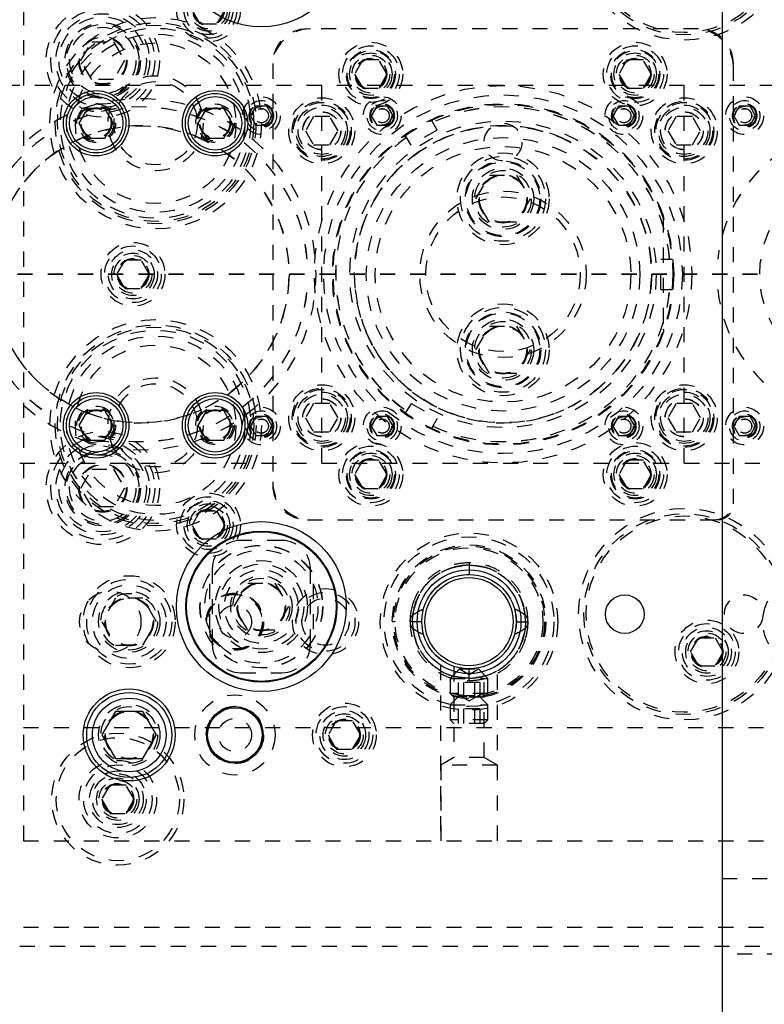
# Model space of a CAD drawing. Header units: inches. Extents: x 1772 to 2706, y -534 to -52.
# Tile 63 of 256: x 1901.68 to 1906.61, y -502.68 to -496.17. Entities that reach past the tile are written whole.
import ezdxf

# ---------------------------------------------------------------- set-up
doc = ezdxf.new("R2010")
doc.units = ezdxf.units.IN
doc.header["$LTSCALE"] = 0.5
doc.header["$MEASUREMENT"] = 0
doc.linetypes.add('HIDDEN', pattern=[0.225, 0.15, -0.075])
doc.linetypes.add('PHANTOM', pattern=[0.25, 0.125, -0.025, 0.025, -0.025, 0.025, -0.025])
doc.layers.add('SID-M-H', color=4, linetype='HIDDEN')
doc.layers.add('SID-M-S', color=105, linetype='Continuous')

msp = doc.modelspace()

# ---------------------------------------------------------------- linework, layer by layer
at = {"color": 7, "linetype": 'PHANTOM', "lineweight": 35}
msp.add_line((1931.36397, -497.85102), (1866.92985, -497.85102), dxfattribs=at)
at = {"layer": 'SID-M-H'}
for p, q in [((1901.70341, -494.10102), (1901.70341, -501.60102)), ((1902.87428, -496.19477), (1902.82015, -496.10102)), ((1903.03666, -496.10102), (1902.98253, -496.19477)), ((1902.98253, -496.19477), (1902.87428, -496.19477)), ((1906.17341, -496.22602), (1903.58341, -496.22602)), ((1902.08407, -496.43602), (1902.15624, -496.31102)), ((1902.15624, -496.31102), (1902.30058, -496.31102)), ((1902.30058, -496.31102), (1902.37274, -496.43602)), ((1902.15624, -496.56102), (1902.08407, -496.43602)), ((1902.37274, -496.43602), (1902.30058, -496.56102)), ((1903.35341, -496.45602), (1903.35341, -499.24602)), ((1903.94928, -496.43227), (1903.89515, -496.52602)), ((1904.05753, -496.43227), (1903.94928, -496.43227)), ((1904.11166, -496.52602), (1904.05753, -496.43227)), ((1905.69928, -496.43227), (1905.64515, -496.52602)), ((1905.80753, -496.43227), (1905.69928, -496.43227)), ((1905.86166, -496.52602), (1905.80753, -496.43227)), ((1906.40341, -499.37102), (1906.40341, -496.45602)), ((1902.30058, -496.56102), (1902.15624, -496.56102)), ((1903.89515, -496.52602), (1903.94928, -496.61977)), ((1904.05753, -496.61977), (1904.11166, -496.52602)), ((1905.64515, -496.52602), (1905.69928, -496.61977)), ((1905.80753, -496.61977), (1905.86166, -496.52602)), ((1903.67841, -496.60102), (1879.67841, -496.60102)), ((1918.07841, -496.60102), (1903.67841, -496.60102)), ((1903.67841, -499.10102), (1903.67841, -496.60102)), ((1903.94928, -496.61977), (1904.05753, -496.61977)), ((1905.69928, -496.61977), (1905.80753, -496.61977)), ((1906.07841, -499.10102), (1906.07841, -496.60102)), ((1903.24232, -496.73852), (1903.20624, -496.80102)), ((1903.31449, -496.73852), (1903.24232, -496.73852)), ((1903.35058, -496.80102), (1903.31449, -496.73852)), ((1904.04232, -496.73852), (1904.00624, -496.80102)), ((1904.11449, -496.73852), (1904.04232, -496.73852)), ((1904.15058, -496.80102), (1904.11449, -496.73852)), ((1905.64232, -496.73852), (1905.60624, -496.80102)), ((1905.71449, -496.73852), (1905.64232, -496.73852)), ((1905.75058, -496.80102), (1905.71449, -496.73852)), ((1906.44232, -496.73852), (1906.40624, -496.80102)), ((1906.51449, -496.73852), (1906.44232, -496.73852)), ((1906.55058, -496.80102), (1906.51449, -496.73852)), ((1902.01314, -496.84515), (1902.0133, -496.84551)), ((1903.20624, -496.80102), (1903.24232, -496.86352)), ((1903.31449, -496.86352), (1903.35058, -496.80102)), ((1903.62428, -496.80727), (1903.57015, -496.90102)), ((1903.73253, -496.80727), (1903.62428, -496.80727)), ((1903.78666, -496.90102), (1903.73253, -496.80727)), ((1904.00624, -496.80102), (1904.04232, -496.86352)), ((1904.11449, -496.86352), (1904.15058, -496.80102)), ((1904.44251, -496.89603), (1904.40474, -496.8306)), ((1904.41314, -496.84515), (1904.4133, -496.84551)), ((1905.60624, -496.80102), (1905.64232, -496.86352)), ((1905.71449, -496.86352), (1905.75058, -496.80102)), ((1906.02428, -496.80727), (1905.97015, -496.90102)), ((1906.13253, -496.80727), (1906.02428, -496.80727)), ((1906.18666, -496.90102), (1906.13253, -496.80727)), ((1906.40624, -496.80102), (1906.44232, -496.86352)), ((1906.51449, -496.86352), (1906.55058, -496.80102)), ((1903.24232, -496.86352), (1903.31449, -496.86352)), ((1903.57015, -496.90102), (1903.62428, -496.99477)), ((1903.73253, -496.99477), (1903.78666, -496.90102)), ((1904.04232, -496.86352), (1904.11449, -496.86352)), ((1904.44251, -496.89603), (1904.2693, -496.99603)), ((1905.64232, -496.86352), (1905.71449, -496.86352)), ((1905.97015, -496.90102), (1906.02428, -496.99477)), ((1906.13253, -496.99477), (1906.18666, -496.90102)), ((1906.44232, -496.86352), (1906.51449, -496.86352)), ((1901.84016, -496.94547), (1901.83993, -496.94515)), ((1902.88089, -496.9539), (1902.88105, -496.95354)), ((1904.2693, -496.99603), (1904.23153, -496.9306)), ((1904.24016, -496.94547), (1904.23993, -496.94515)), ((1905.28089, -496.9539), (1905.28105, -496.95354)), ((1903.62428, -496.99477), (1903.73253, -496.99477)), ((1906.02428, -496.99477), (1906.13253, -496.99477)), ((1903.05432, -497.05358), (1903.05409, -497.0539)), ((1905.45432, -497.05358), (1905.45409, -497.0539)), ((1904.69827, -497.35102), (1904.78834, -497.19502)), ((1904.78834, -497.19502), (1904.96847, -497.19502)), ((1904.96847, -497.19502), (1905.05854, -497.35102)), ((1904.78834, -497.50702), (1904.69827, -497.35102)), ((1905.05854, -497.35102), (1904.96847, -497.50702)), ((1905.93841, -497.47416), (1905.93841, -498.22788)), ((1904.96847, -497.50702), (1904.78834, -497.50702)), ((1902.37428, -497.75727), (1902.32015, -497.85102)), ((1902.48253, -497.75727), (1902.37428, -497.75727)), ((1902.53666, -497.85102), (1902.48253, -497.75727)), ((1903.58176, -497.75106), (1903.58215, -497.75102)), ((1903.89985, -497.75098), (1903.90024, -497.75102)), ((1905.92341, -497.75102), (1905.99895, -497.75102)), ((1905.92341, -497.95102), (1905.92341, -497.75102)), ((1905.98176, -497.75106), (1905.98215, -497.75102)), ((1906.29985, -497.75098), (1906.30024, -497.75102)), ((1902.32015, -497.85102), (1902.37428, -497.94477)), ((1902.48253, -497.94477), (1902.53666, -497.85102)), ((1902.37428, -497.94477), (1902.48253, -497.94477)), ((1903.58215, -497.95102), (1903.58176, -497.95099)), ((1903.90024, -497.95102), (1903.89985, -497.95106)), ((1905.92341, -497.95102), (1905.99895, -497.95102)), ((1905.98215, -497.95102), (1905.98176, -497.95099)), ((1906.30024, -497.95102), (1906.29985, -497.95106)), ((1904.69827, -498.35102), (1904.78834, -498.19502)), ((1904.78834, -498.19502), (1904.96847, -498.19502)), ((1904.96847, -498.19502), (1905.05854, -498.35102)), ((1904.78834, -498.50702), (1904.69827, -498.35102)), ((1905.05854, -498.35102), (1904.96847, -498.50702)), ((1904.96847, -498.50702), (1904.78834, -498.50702)), ((1903.05409, -498.64814), (1903.05432, -498.64846)), ((1905.45409, -498.64814), (1905.45432, -498.64846)), ((1903.62428, -498.70727), (1903.57015, -498.80102)), ((1903.73253, -498.70727), (1903.62428, -498.70727)), ((1903.78666, -498.80102), (1903.73253, -498.70727)), ((1904.2693, -498.70602), (1904.23153, -498.77144)), ((1904.2693, -498.70602), (1904.44251, -498.80602)), ((1906.02428, -498.70727), (1905.97015, -498.80102)), ((1906.13253, -498.70727), (1906.02428, -498.70727)), ((1906.18666, -498.80102), (1906.13253, -498.70727)), ((1901.83993, -498.75689), (1901.84016, -498.75657)), ((1902.88105, -498.7485), (1902.88089, -498.74814)), ((1903.24232, -498.79352), (1903.20624, -498.85602)), ((1903.31449, -498.79352), (1903.24232, -498.79352)), ((1903.35058, -498.85602), (1903.31449, -498.79352)), ((1903.57015, -498.80102), (1903.62428, -498.89477)), ((1903.73253, -498.89477), (1903.78666, -498.80102)), ((1904.04232, -498.79352), (1904.00624, -498.85602)), ((1904.11449, -498.79352), (1904.04232, -498.79352)), ((1904.15058, -498.85602), (1904.11449, -498.79352)), ((1904.23993, -498.75689), (1904.24016, -498.75657)), ((1905.28105, -498.7485), (1905.28089, -498.74814)), ((1905.64232, -498.79352), (1905.60624, -498.85602)), ((1905.71449, -498.79352), (1905.64232, -498.79352)), ((1905.75058, -498.85602), (1905.71449, -498.79352)), ((1905.97015, -498.80102), (1906.02428, -498.89477)), ((1906.13253, -498.89477), (1906.18666, -498.80102)), ((1906.44232, -498.79352), (1906.40624, -498.85602)), ((1906.51449, -498.79352), (1906.44232, -498.79352)), ((1906.55058, -498.85602), (1906.51449, -498.79352)), ((1902.0133, -498.85654), (1902.01314, -498.85689)), ((1903.20624, -498.85602), (1903.24232, -498.91852)), ((1903.31449, -498.91852), (1903.35058, -498.85602)), ((1904.00624, -498.85602), (1904.04232, -498.91852)), ((1904.11449, -498.91852), (1904.15058, -498.85602)), ((1904.44251, -498.80602), (1904.40474, -498.87144)), ((1904.4133, -498.85654), (1904.41314, -498.85689)), ((1905.60624, -498.85602), (1905.64232, -498.91852)), ((1905.71449, -498.91852), (1905.75058, -498.85602)), ((1906.40624, -498.85602), (1906.44232, -498.91852)), ((1906.51449, -498.91852), (1906.55058, -498.85602)), ((1903.24232, -498.91852), (1903.31449, -498.91852)), ((1903.62428, -498.89477), (1903.73253, -498.89477)), ((1904.04232, -498.91852), (1904.11449, -498.91852)), ((1905.64232, -498.91852), (1905.71449, -498.91852)), ((1906.02428, -498.89477), (1906.13253, -498.89477)), ((1906.44232, -498.91852), (1906.51449, -498.91852)), ((1879.67841, -499.10102), (1903.67841, -499.10102)), ((1903.67841, -499.10102), (1918.07841, -499.10102)), ((1903.94928, -499.08227), (1903.89515, -499.17602)), ((1904.05753, -499.08227), (1903.94928, -499.08227)), ((1904.11166, -499.17602), (1904.05753, -499.08227)), ((1905.69928, -499.08227), (1905.64515, -499.17602)), ((1905.80753, -499.08227), (1905.69928, -499.08227)), ((1905.86166, -499.17602), (1905.80753, -499.08227)), ((1902.08407, -499.26602), (1902.15624, -499.14102)), ((1902.15624, -499.14102), (1902.30058, -499.14102)), ((1902.30058, -499.14102), (1902.37274, -499.26602)), ((1903.89515, -499.17602), (1903.94928, -499.26977)), ((1904.05753, -499.26977), (1904.11166, -499.17602)), ((1905.64515, -499.17602), (1905.69928, -499.26977)), ((1905.80753, -499.26977), (1905.86166, -499.17602)), ((1902.15624, -499.39102), (1902.08407, -499.26602)), ((1902.37274, -499.26602), (1902.30058, -499.39102)), ((1903.94928, -499.26977), (1904.05753, -499.26977)), ((1905.69928, -499.26977), (1905.80753, -499.26977)), ((1902.30058, -499.39102), (1902.15624, -499.39102)), ((1902.82015, -499.51092), (1902.87428, -499.41717)), ((1902.87428, -499.41717), (1902.98253, -499.41717)), ((1902.98253, -499.41717), (1903.03666, -499.51092)), ((1902.87428, -499.60467), (1902.82015, -499.51092)), ((1903.03666, -499.51092), (1902.98253, -499.60467)), ((1903.58341, -499.47602), (1906.29841, -499.47602)), ((1902.98253, -499.60467), (1902.87428, -499.60467)), ((1903.41591, -499.61352), (1903.14091, -499.61352)), ((1904.65341, -499.76037), (1904.65341, -499.83837)), ((1902.95341, -499.80102), (1902.95341, -500.30102)), ((1903.60341, -500.30102), (1903.60341, -499.80102)), ((1904.58347, -499.84542), (1904.63643, -499.83798)), ((1904.63643, -499.83798), (1904.65619, -499.83753)), ((1902.93466, -499.90115), (1902.93466, -500.20089)), ((1903.09827, -500.05102), (1903.18834, -499.89502)), ((1903.18834, -499.89502), (1903.36847, -499.89502)), ((1903.36847, -499.89502), (1903.45854, -500.05102)), ((1903.62216, -499.90115), (1903.62216, -500.20089)), ((1904.40306, -499.96374), (1904.40306, -499.96374)), ((1902.31334, -499.99502), (1902.22327, -500.15102)), ((1902.49347, -499.99502), (1902.31334, -499.99502)), ((1902.58354, -500.15102), (1902.49347, -499.99502)), ((1903.18834, -500.20702), (1903.09827, -500.05102)), ((1903.45854, -500.05102), (1903.36847, -500.20702)), ((1904.95209, -500.05578), (1904.96507, -500.11713)), ((1902.22327, -500.15102), (1902.31334, -500.30702)), ((1902.49347, -500.30702), (1902.58354, -500.15102)), ((1904.16421, -500.15102), (1904.14521, -500.15102)), ((1904.34087, -500.15103), (1904.27845, -500.15103)), ((1904.33991, -500.15102), (1904.34024, -500.13665)), ((1904.34724, -500.21841), (1904.33991, -500.15102)), ((1904.96507, -500.11713), (1904.96681, -500.15896)), ((1904.96595, -500.15102), (1905.02837, -500.15101)), ((1905.16161, -500.15102), (1905.16161, -500.15102)), ((1905.21591, -500.15102), (1905.21591, -500.15102)), ((1903.36847, -500.20702), (1903.18834, -500.20702)), ((1904.35307, -500.24089), (1904.34724, -500.21841)), ((1906.12015, -500.35102), (1906.17428, -500.25727)), ((1906.17428, -500.25727), (1906.28253, -500.25727)), ((1906.28253, -500.25727), (1906.33666, -500.35102)), ((1902.31334, -500.30702), (1902.49347, -500.30702)), ((1906.17428, -500.44477), (1906.12015, -500.35102)), ((1906.33666, -500.35102), (1906.28253, -500.44477)), ((1903.14091, -500.48852), (1903.41591, -500.48852)), ((1904.46541, -500.43881), (1904.46541, -501.60102)), ((1904.59091, -500.46352), (1904.52841, -500.52602)), ((1904.55291, -500.44721), (1904.55291, -501.05079)), ((1904.59091, -500.46352), (1904.71591, -500.46352)), ((1904.59091, -500.46352), (1904.65341, -500.49961)), ((1904.70094, -500.4609), (1904.64023, -500.46424)), ((1904.65341, -500.49961), (1904.71591, -500.46352)), ((1904.65341, -500.54167), (1904.65341, -500.46367)), ((1904.77841, -500.52602), (1904.71591, -500.46352)), ((1904.75391, -501.05079), (1904.75391, -500.4473)), ((1904.84141, -501.60102), (1904.84141, -500.43881)), ((1906.28253, -500.44477), (1906.17428, -500.44477)), ((1904.52841, -500.52602), (1904.77841, -500.52602)), ((1904.52841, -500.52602), (1904.52841, -500.62652)), ((1904.72558, -500.5526), (1904.58124, -500.5526)), ((1904.58124, -500.5526), (1904.58124, -500.65102)), ((1904.61732, -500.5526), (1904.61732, -500.65102)), ((1904.68949, -500.5526), (1904.68949, -500.65102)), ((1904.72558, -500.5526), (1904.72558, -500.65102)), ((1904.77841, -500.62652), (1904.77841, -500.52602)), ((1904.77841, -500.62652), (1904.52841, -500.62652)), ((1904.52841, -500.62652), (1904.55291, -500.65102)), ((1904.75391, -500.65102), (1904.77841, -500.62652)), ((1904.59091, -500.63852), (1904.52841, -500.70102)), ((1904.75391, -500.65102), (1904.55291, -500.65102)), ((1904.59091, -500.63852), (1904.71591, -500.63852)), ((1904.59091, -500.63852), (1904.65341, -500.67461)), ((1904.65341, -500.67461), (1904.71591, -500.63852)), ((1904.77841, -500.70102), (1904.71591, -500.63852)), ((1904.52841, -500.70102), (1904.77841, -500.70102)), ((1904.52841, -500.70102), (1904.52841, -500.80152)), ((1904.72558, -500.7276), (1904.58124, -500.7276)), ((1904.58124, -500.7276), (1904.58124, -500.82602)), ((1904.61732, -500.7276), (1904.61732, -500.82602)), ((1904.68949, -500.7276), (1904.68949, -500.82602)), ((1904.72558, -500.7276), (1904.72558, -500.82602)), ((1904.77841, -500.80152), (1904.77841, -500.70102)), ((1903.77428, -500.80727), (1903.72015, -500.90102)), ((1903.88253, -500.80727), (1903.77428, -500.80727)), ((1903.93666, -500.90102), (1903.88253, -500.80727)), ((1904.77841, -500.80152), (1904.52841, -500.80152)), ((1904.52841, -500.80152), (1904.55291, -500.82602)), ((1904.75391, -500.82602), (1904.77841, -500.80152)), ((1901.70341, -500.85102), (1918.07841, -500.85102)), ((1904.75391, -500.82602), (1904.55291, -500.82602)), ((1903.72015, -500.90102), (1903.77428, -500.99477)), ((1903.88253, -500.99477), (1903.93666, -500.90102)), ((1903.77428, -500.99477), (1903.88253, -500.99477)), ((1904.55291, -501.05079), (1904.46591, -501.10102)), ((1904.75391, -501.05079), (1904.55291, -501.05079)), ((1904.84091, -501.10102), (1904.75391, -501.05079)), ((1904.84091, -501.10102), (1904.46591, -501.10102)), ((1904.46591, -501.10102), (1904.46591, -501.60102)), ((1904.84091, -501.60102), (1904.84091, -501.10102)), ((1902.27428, -501.23227), (1902.22015, -501.32602)), ((1902.38253, -501.23227), (1902.27428, -501.23227)), ((1902.43666, -501.32602), (1902.38253, -501.23227)), ((1902.22015, -501.32602), (1902.27428, -501.41977)), ((1902.38253, -501.41977), (1902.43666, -501.32602)), ((1902.27428, -501.41977), (1902.38253, -501.41977)), ((1901.70341, -501.60102), (1918.07841, -501.60102)), ((1906.32841, -501.85102), (1908.32841, -501.85102)), ((1906.80341, -502.17602), (1900.02841, -502.17602)), ((1907.17841, -502.30102), (1882.12841, -502.30102)), ((1908.32841, -502.35102), (1906.32841, -502.35102))]:
    msp.add_line(p, q, dxfattribs=at)
for centre, radius in [((1906.07841, -495.60102), 0.7), ((1906.07841, -495.60102), 0.665), ((1906.07841, -495.60102), 0.65), ((1902.92841, -496.10102), 0.211), ((1902.92841, -496.10102), 0.1875), ((1902.92841, -496.10102), 0.1625), ((1902.92841, -496.10102), 0.1405), ((1902.92841, -496.10102), 0.125), ((1902.92841, -496.10102), 0.10497), ((1902.92841, -496.10102), 0.1047), ((1902.92841, -496.10102), 0.10418), ((1902.22841, -496.43602), 0.375), ((1902.92841, -496.10102), 0.1005), ((1902.22841, -496.43602), 0.34375), ((1902.22841, -496.43602), 0.31), ((1902.57841, -496.85102), 0.7), ((1902.57841, -496.85102), 0.665), ((1902.22841, -496.43602), 0.28906), ((1902.22841, -496.43602), 0.25), ((1902.57841, -496.85102), 0.65), ((1902.57841, -496.85102), 0.62992), ((1902.57841, -496.85102), 0.59055), ((1902.22841, -496.43602), 0.24), ((1902.22841, -496.43602), 0.22), ((1902.57841, -496.85102), 0.5315), ((1902.22841, -496.43602), 0.16), ((1902.22841, -496.43602), 0.155), ((1904.00341, -496.52602), 0.211), ((1905.75341, -496.52602), 0.211), ((1904.00341, -496.52602), 0.1875), ((1904.00341, -496.52602), 0.1625), ((1904.00341, -496.52602), 0.15625), ((1904.00341, -496.52602), 0.1405), ((1905.75341, -496.52602), 0.1875), ((1905.75341, -496.52602), 0.1625), ((1905.75341, -496.52602), 0.15625), ((1905.75341, -496.52602), 0.1405), ((1904.00341, -496.52602), 0.125), ((1904.00341, -496.52602), 0.10497), ((1904.00341, -496.52602), 0.1047), ((1904.00341, -496.52602), 0.10418), ((1904.00341, -496.52602), 0.1005), ((1905.75341, -496.52602), 0.125), ((1905.75341, -496.52602), 0.10497), ((1905.75341, -496.52602), 0.1047), ((1905.75341, -496.52602), 0.10418), ((1905.75341, -496.52602), 0.1005), ((1902.57841, -496.85102), 0.31496), ((1902.57841, -496.85102), 0.27559), ((1904.87841, -497.85102), 1.25), ((1903.27841, -496.80102), 0.125), ((1903.27841, -496.80102), 0.1005), ((1903.67841, -496.90102), 0.21875), ((1903.67841, -496.90102), 0.1953), ((1903.67841, -496.90102), 0.1875), ((1904.87841, -497.85102), 1.1875), ((1904.07841, -496.80102), 0.125), ((1904.07841, -496.80102), 0.1005), ((1905.67841, -496.80102), 0.125), ((1905.67841, -496.80102), 0.1005), ((1906.07841, -496.90102), 0.21875), ((1906.07841, -496.90102), 0.1953), ((1906.07841, -496.90102), 0.1875), ((1906.47841, -496.80102), 0.125), ((1906.47841, -496.80102), 0.1005), ((1902.18471, -496.85102), 0.12795), ((1902.18471, -496.85102), 0.11811), ((1902.18471, -496.85102), 0.10289), ((1902.18471, -496.85102), 0.10262), ((1902.18471, -496.85102), 0.1021), ((1902.18471, -496.85102), 0.09843), ((1902.97211, -496.85102), 0.12795), ((1902.97211, -496.85102), 0.11811), ((1902.97211, -496.85102), 0.10289), ((1902.97211, -496.85102), 0.10262), ((1902.97211, -496.85102), 0.1021), ((1902.97211, -496.85102), 0.09843), ((1903.27841, -496.80102), 0.08068), ((1903.27841, -496.80102), 0.08006), ((1903.27841, -496.80102), 0.07603), ((1903.27841, -496.80102), 0.0625), ((1903.27841, -496.80102), 0.047), ((1903.27841, -496.80102), 0.0465), ((1903.67841, -496.90102), 0.17), ((1903.67841, -496.90102), 0.15625), ((1903.67841, -496.90102), 0.126), ((1903.67841, -496.90102), 0.125), ((1904.87841, -497.85102), 1.13), ((1904.87841, -497.85102), 1.1264), ((1904.87841, -497.85102), 1.125), ((1904.07841, -496.80102), 0.08068), ((1904.07841, -496.80102), 0.08006), ((1904.07841, -496.80102), 0.07603), ((1904.07841, -496.80102), 0.0625), ((1904.07841, -496.80102), 0.047), ((1904.07841, -496.80102), 0.0465), ((1905.67841, -496.80102), 0.08068), ((1905.67841, -496.80102), 0.08006), ((1905.67841, -496.80102), 0.07603), ((1905.67841, -496.80102), 0.0625), ((1905.67841, -496.80102), 0.047), ((1905.67841, -496.80102), 0.0465), ((1906.07841, -496.90102), 0.17), ((1906.07841, -496.90102), 0.15625), ((1906.07841, -496.90102), 0.126), ((1906.07841, -496.90102), 0.125), ((1906.47841, -496.80102), 0.08068), ((1906.47841, -496.80102), 0.08006), ((1906.47841, -496.80102), 0.07603), ((1906.47841, -496.80102), 0.0625), ((1906.47841, -496.80102), 0.047), ((1906.47841, -496.80102), 0.0465), ((1904.87841, -497.85102), 1.015), ((1902.47841, -497.85102), 0.98327), ((1904.87841, -497.85102), 0.98425), ((1904.87841, -497.85102), 0.98327), ((1904.87841, -496.97602), 0.125), ((1904.87841, -497.85102), 0.90551), ((1904.87841, -497.85102), 0.84646), ((1904.87841, -497.35102), 0.3045), ((1904.87841, -497.35102), 0.28125), ((1904.87841, -497.35102), 0.25), ((1904.87841, -497.35102), 0.24375), ((1904.87841, -497.35102), 0.203), ((1904.87841, -497.35102), 0.1875), ((1907.27841, -497.85102), 0.7), ((1904.87841, -497.35102), 0.16072), ((1904.87841, -497.35102), 0.16045), ((1904.87841, -497.35102), 0.15993), ((1904.87841, -497.35102), 0.15625), ((1904.87841, -497.85102), 0.55118), ((1904.87841, -497.85102), 0.51181), ((1902.42841, -497.85102), 0.211), ((1902.42841, -497.85102), 0.1875), ((1902.42841, -497.85102), 0.1625), ((1902.42841, -497.85102), 0.1405), ((1902.42841, -497.85102), 0.125), ((1902.42841, -497.85102), 0.10497), ((1902.42841, -497.85102), 0.1047), ((1902.42841, -497.85102), 0.10418), ((1902.42841, -497.85102), 0.1005), ((1904.87841, -498.35102), 0.3045), ((1904.87841, -498.35102), 0.28125), ((1902.57841, -498.85102), 0.7), ((1904.87841, -498.35102), 0.25), ((1904.87841, -498.35102), 0.24375), ((1904.87841, -498.35102), 0.203), ((1902.57841, -498.85102), 0.665), ((1902.57841, -498.85102), 0.65), ((1904.87841, -498.35102), 0.1875), ((1904.87841, -498.35102), 0.16072), ((1904.87841, -498.35102), 0.16045), ((1904.87841, -498.35102), 0.15993), ((1904.87841, -498.35102), 0.15625), ((1902.57841, -498.85102), 0.62992), ((1902.57841, -498.85102), 0.59055), ((1902.57841, -498.85102), 0.5315), ((1902.57841, -498.85102), 0.31496), ((1902.57841, -498.85102), 0.27559), ((1903.67841, -498.80102), 0.21875), ((1903.67841, -498.80102), 0.1953), ((1906.07841, -498.80102), 0.21875), ((1906.07841, -498.80102), 0.1953), ((1903.67841, -498.80102), 0.1875), ((1903.67841, -498.80102), 0.17), ((1903.67841, -498.80102), 0.15625), ((1906.07841, -498.80102), 0.1875), ((1906.07841, -498.80102), 0.17), ((1906.07841, -498.80102), 0.15625), ((1902.18471, -498.85102), 0.12795), ((1902.18471, -498.85102), 0.11811), ((1902.97211, -498.85102), 0.12795), ((1902.97211, -498.85102), 0.11811), ((1903.27841, -498.85602), 0.125), ((1903.67841, -498.80102), 0.126), ((1903.67841, -498.80102), 0.125), ((1904.07841, -498.85602), 0.125), ((1905.67841, -498.85602), 0.125), ((1906.07841, -498.80102), 0.126), ((1906.07841, -498.80102), 0.125), ((1906.47841, -498.85602), 0.125), ((1902.18471, -498.85102), 0.10289), ((1902.18471, -498.85102), 0.10262), ((1902.18471, -498.85102), 0.1021), ((1902.18471, -498.85102), 0.09843), ((1902.97211, -498.85102), 0.10289), ((1902.97211, -498.85102), 0.10262), ((1902.97211, -498.85102), 0.1021), ((1902.97211, -498.85102), 0.09843), ((1903.27841, -498.85602), 0.1005), ((1903.27841, -498.85602), 0.08068), ((1903.27841, -498.85602), 0.08006), ((1903.27841, -498.85602), 0.07603), ((1903.27841, -498.85602), 0.0625), ((1904.07841, -498.85602), 0.1005), ((1904.07841, -498.85602), 0.08068), ((1904.07841, -498.85602), 0.08006), ((1904.07841, -498.85602), 0.07603), ((1904.07841, -498.85602), 0.0625), ((1905.67841, -498.85602), 0.1005), ((1905.67841, -498.85602), 0.08068), ((1905.67841, -498.85602), 0.08006), ((1905.67841, -498.85602), 0.07603), ((1905.67841, -498.85602), 0.0625), ((1906.47841, -498.85602), 0.1005), ((1906.47841, -498.85602), 0.08068), ((1906.47841, -498.85602), 0.08006), ((1906.47841, -498.85602), 0.07603), ((1906.47841, -498.85602), 0.0625), ((1903.27841, -498.85602), 0.047), ((1903.27841, -498.85602), 0.0465), ((1904.07841, -498.85602), 0.047), ((1904.07841, -498.85602), 0.0465), ((1905.67841, -498.85602), 0.047), ((1905.67841, -498.85602), 0.0465), ((1906.47841, -498.85602), 0.047), ((1906.47841, -498.85602), 0.0465), ((1902.22841, -499.26602), 0.375), ((1902.22841, -499.26602), 0.34375), ((1902.22841, -499.26602), 0.31), ((1902.22841, -499.26602), 0.28906), ((1904.00341, -499.17602), 0.211), ((1904.00341, -499.17602), 0.1875), ((1905.75341, -499.17602), 0.211), ((1905.75341, -499.17602), 0.1875), ((1902.22841, -499.26602), 0.25), ((1902.22841, -499.26602), 0.24), ((1902.22841, -499.26602), 0.22), ((1904.00341, -499.17602), 0.1625), ((1904.00341, -499.17602), 0.15625), ((1904.00341, -499.17602), 0.1405), ((1904.00341, -499.17602), 0.125), ((1905.75341, -499.17602), 0.1625), ((1905.75341, -499.17602), 0.15625), ((1905.75341, -499.17602), 0.1405), ((1905.75341, -499.17602), 0.125), ((1902.22841, -499.26602), 0.16), ((1902.22841, -499.26602), 0.155), ((1904.00341, -499.17602), 0.10497), ((1904.00341, -499.17602), 0.1047), ((1904.00341, -499.17602), 0.10418), ((1904.00341, -499.17602), 0.1005), ((1905.75341, -499.17602), 0.10497), ((1905.75341, -499.17602), 0.1047), ((1905.75341, -499.17602), 0.10418), ((1905.75341, -499.17602), 0.1005), ((1902.92841, -499.51092), 0.211), ((1902.92841, -499.51092), 0.1875), ((1902.92841, -499.51092), 0.1625), ((1902.92841, -499.51092), 0.1405), ((1902.92841, -499.51092), 0.125), ((1902.92841, -499.51092), 0.10497), ((1902.92841, -499.51092), 0.1047), ((1902.92841, -499.51092), 0.10418), ((1902.92841, -499.51092), 0.1005), ((1906.07841, -500.10102), 0.7), ((1906.07841, -500.10102), 0.665), ((1906.07841, -500.10102), 0.65), ((1904.65341, -500.15102), 0.5875), ((1903.27841, -500.05102), 0.40625), ((1903.27841, -500.05102), 0.405), ((1904.65341, -500.15102), 0.5625), ((1904.65341, -500.15102), 0.5082), ((1903.27841, -500.05102), 0.375), ((1904.65341, -500.15102), 0.5), ((1904.65341, -500.15102), 0.4892), ((1903.27841, -500.05102), 0.3045), ((1903.27841, -500.05102), 0.28125), ((1903.27841, -500.05102), 0.24375), ((1902.40341, -500.15102), 0.3045), ((1902.40341, -500.15102), 0.28125), ((1902.40341, -500.15102), 0.24375), ((1903.27841, -500.05102), 0.203), ((1903.27841, -500.05102), 0.1875), ((1903.27841, -500.05102), 0.16072), ((1903.27841, -500.05102), 0.16045), ((1903.27841, -500.05102), 0.15993), ((1903.27841, -500.05102), 0.15625), ((1904.65341, -500.15102), 0.29167), ((1906.90341, -500.15102), 0.3045), ((1902.27841, -500.15102), 0.203), ((1902.40341, -500.15102), 0.203), ((1902.40341, -500.15102), 0.1875), ((1903.10341, -500.15102), 0.19), ((1903.10341, -500.15102), 0.1875), ((1903.10341, -500.15102), 0.1805), ((1903.70341, -500.15102), 0.21875), ((1903.70341, -500.15102), 0.195), ((1906.47211, -500.10102), 0.12795), ((1902.40341, -500.15102), 0.16072), ((1902.40341, -500.15102), 0.16045), ((1902.40341, -500.15102), 0.15993), ((1902.40341, -500.15102), 0.15625), ((1903.10341, -500.15102), 0.1095), ((1903.70341, -500.15102), 0.15625), ((1906.22841, -500.35102), 0.211), ((1906.22841, -500.35102), 0.1875), ((1906.22841, -500.35102), 0.1625), ((1906.22841, -500.35102), 0.1405), ((1906.22841, -500.35102), 0.125), ((1906.22841, -500.35102), 0.10497), ((1906.22841, -500.35102), 0.1047), ((1906.22841, -500.35102), 0.10418), ((1906.22841, -500.35102), 0.1005), ((1903.10341, -500.90102), 0.26565), ((1903.82841, -500.90102), 0.211), ((1902.40341, -500.90102), 0.203), ((1902.40341, -500.90102), 0.1875), ((1902.40341, -500.90102), 0.16072), ((1902.40341, -500.90102), 0.16045), ((1902.40341, -500.90102), 0.15993), ((1902.40341, -500.90102), 0.15625), ((1903.10341, -500.90102), 0.19), ((1903.82841, -500.90102), 0.1875), ((1903.82841, -500.90102), 0.1625), ((1903.10341, -500.90102), 0.1095), ((1903.82841, -500.90102), 0.1405), ((1903.82841, -500.90102), 0.125), ((1903.82841, -500.90102), 0.10497), ((1903.82841, -500.90102), 0.1047), ((1903.82841, -500.90102), 0.10418), ((1903.82841, -500.90102), 0.1005), ((1902.32841, -501.32602), 0.4375), ((1902.32841, -501.32602), 0.4075), ((1902.32841, -501.32602), 0.25687), ((1902.32841, -501.32602), 0.22687), ((1902.32841, -501.32602), 0.1875), ((1902.32841, -501.32602), 0.16781), ((1902.32841, -501.32602), 0.1405), ((1902.32841, -501.32602), 0.125), ((1902.32841, -501.32602), 0.10497), ((1902.32841, -501.32602), 0.1047), ((1902.32841, -501.32602), 0.10418), ((1902.32841, -501.32602), 0.1005)]:
    msp.add_circle(centre, radius, dxfattribs=at)
for centre, radius, start, end in [((1903.60341, -496.47602), 0.25, 90, 180), ((1903.58341, -496.45602), 0.23, 90, 180), ((1906.15341, -496.47602), 0.25, 0, 90), ((1906.17341, -496.45602), 0.23, 0, 90), ((1902.47841, -497.85102), 1.1625, 228.189685, 131.810315), ((1902.47841, -497.85102), 1.10827, 5.176891, 114.823109), ((1902.47841, -497.85102), 1.10787, 5.176891, 114.823109), ((1904.87841, -497.85102), 1.10827, 5.176891, 114.823109), ((1904.87841, -497.85102), 1.10787, 5.176891, 114.823109), ((1902.47841, -497.85102), 0.98366, 65.83717, 174.16283), ((1904.87841, -497.85102), 0.98366, 65.83717, 174.16283), ((1907.27841, -497.85102), 0.98366, 65.83717, 174.16283), ((1907.27841, -497.85102), 0.98327, 65.83717, 174.16283), ((1902.47841, -497.85102), 1.10827, 125.176891, 234.823109), ((1902.47841, -497.85102), 1.10787, 125.176891, 234.823109), ((1904.87841, -497.85102), 1.10827, 125.176891, 234.823109), ((1904.87841, -497.85102), 1.10787, 125.176891, 234.823109), ((1902.47841, -497.85102), 0.98366, 305.83717, 54.16283), ((1904.87841, -497.85102), 0.98366, 305.83717, 54.16283), ((1905.92841, -497.47589), 0.015, 311.810315, 68.136579), ((1902.47841, -497.85102), 0.98366, 185.83717, 294.16283), ((1902.47841, -497.85102), 1.10827, 245.176891, 354.823109), ((1902.47841, -497.85102), 1.10787, 245.176891, 354.823109), ((1904.87841, -497.85102), 0.98366, 185.83717, 294.16283), ((1904.87841, -497.85102), 1.10827, 245.176891, 354.823109), ((1904.87841, -497.85102), 1.10787, 245.176891, 354.823109), ((1907.27841, -497.85102), 0.98366, 185.83717, 294.16283), ((1907.27841, -497.85102), 0.98327, 185.83717, 294.16283), ((1905.92841, -498.22615), 0.015, 291.863421, 48.189685), ((1903.60341, -499.22602), 0.25, 180, 270), ((1903.58341, -499.24602), 0.23, 180, 270), ((1906.27841, -499.35102), 0.125, 270, 0), ((1906.29841, -499.37102), 0.105, 270, 0), ((1903.14091, -499.80102), 0.1875, 90, 180), ((1903.41591, -499.80102), 0.1875, 0, 90), ((1903.14091, -500.30102), 0.1875, 180, 270), ((1903.41591, -500.30102), 0.1875, 270, 0)]:
    msp.add_arc(centre, radius, start, end, dxfattribs=at)
for points, knots in [([(1904.65341, -499.76037), (1904.61979, -499.76294), (1904.55564, -499.76784), (1904.46977, -499.80282), (1904.40134, -499.8492), (1904.35013, -499.90194), (1904.31392, -499.95487), (1904.29023, -500.00429), (1904.27544, -500.04917), (1904.26656, -500.09391), (1904.26211, -500.12767), (1904.26332, -500.14765), (1904.26352, -500.1509)], [0, 0, 0, 0, 0.1642843, 0.3135734, 0.4477904, 0.5670794, 0.671348, 0.760539, 0.8346981, 0.9020185, 0.9840237, 1, 1, 1, 1]), ([(1904.65341, -499.77593), (1904.61677, -499.77913), (1904.54351, -499.78552), (1904.44267, -499.83442), (1904.35601, -499.91289), (1904.29133, -500.02141), (1904.28274, -500.10782), (1904.27845, -500.15103)], [0, 0, 0, 0, 0.1867859, 0.3735113, 0.5602438, 0.7800974, 1, 1, 1, 1]), ([(1904.27845, -500.15101), (1904.28154, -500.11439), (1904.28772, -500.04111), (1904.33707, -499.9405), (1904.41502, -499.85336), (1904.52384, -499.78899), (1904.61022, -499.78028), (1904.65341, -499.77593)], [0, 0, 0, 0, 0.1866588, 0.3734284, 0.5601675, 0.7800825, 1, 1, 1, 1]), ([(1904.28093, -500.10737), (1904.28756, -500.07403), (1904.30084, -500.00731), (1904.35374, -499.91838), (1904.43085, -499.8425), (1904.53345, -499.78711), (1904.61342, -499.77966), (1904.65341, -499.77593)], [0, 0, 0, 0, 0.1866411, 0.3734192, 0.5601372, 0.7800682, 1, 1, 1, 1]), ([(1904.65341, -499.77593), (1904.61949, -499.77868), (1904.55167, -499.78417), (1904.45709, -499.82617), (1904.37309, -499.89428), (1904.30588, -499.9895), (1904.28931, -500.06808), (1904.28102, -500.10737)], [0, 0, 0, 0, 0.1867762, 0.3735154, 0.5602057, 0.7801315, 1, 1, 1, 1]), ([(1905.04328, -500.15076), (1905.04289, -500.13416), (1905.04195, -500.09434), (1905.02688, -500.02936), (1904.99548, -499.95618), (1904.94293, -499.88343), (1904.86746, -499.81897), (1904.76832, -499.77065), (1904.69279, -499.7639), (1904.65341, -499.76037)], [0, 0, 0, 0, 0.0812569, 0.1949579, 0.3243989, 0.4696984, 0.6307018, 0.8074564, 1, 1, 1, 1]), ([(1904.65341, -499.77593), (1904.68732, -499.77868), (1904.75515, -499.78417), (1904.84972, -499.82617), (1904.93373, -499.89428), (1905.00093, -499.9895), (1905.01751, -500.06808), (1905.02579, -500.10737)], [0, 0, 0, 0, 0.1867762, 0.3735154, 0.5602057, 0.7801315, 1, 1, 1, 1]), ([(1904.65341, -499.77593), (1904.69004, -499.77913), (1904.7633, -499.78552), (1904.86414, -499.83442), (1904.95081, -499.91289), (1905.01549, -500.02141), (1905.02407, -500.10782), (1905.02837, -500.15103)], [0, 0, 0, 0, 0.1867859, 0.3735113, 0.5602438, 0.7800974, 1, 1, 1, 1]), ([(1905.02837, -500.15101), (1905.02528, -500.11439), (1905.0191, -500.04111), (1904.96975, -499.9405), (1904.89179, -499.85336), (1904.78298, -499.78899), (1904.6966, -499.78028), (1904.65341, -499.77593)], [0, 0, 0, 0, 0.1866588, 0.3734284, 0.5601675, 0.7800825, 1, 1, 1, 1]), ([(1905.02589, -500.10737), (1905.01925, -500.07403), (1905.00597, -500.00731), (1904.95308, -499.91838), (1904.87596, -499.8425), (1904.77336, -499.78711), (1904.69339, -499.77966), (1904.65341, -499.77593)], [0, 0, 0, 0, 0.1866411, 0.3734192, 0.5601372, 0.7800682, 1, 1, 1, 1]), ([(1904.27835, -500.0434), (1904.27751, -500.04586), (1904.27224, -500.06132), (1904.26677, -500.09402), (1904.26205, -500.12766), (1904.26331, -500.14764), (1904.26351, -500.1509)], [0, 0, 0, 0, 0.0713569, 0.449441, 0.910068, 1, 1, 1, 1]), ([(1904.28087, -500.10736), (1904.29354, -500.09861), (1904.31617, -500.08297), (1904.34127, -500.07175), (1904.35231, -500.06681)], [0, 0, 0, 0, 0.559993, 1, 1, 1, 1]), ([(1905.02595, -500.10736), (1905.01328, -500.09861), (1904.99065, -500.08297), (1904.96555, -500.07175), (1904.9545, -500.06681)], [0, 0, 0, 0, 0.559993, 1, 1, 1, 1]), ([(1904.26276, -500.15102), (1904.2635, -500.14167), (1904.26483, -500.12501), (1904.27598, -500.11275), (1904.28087, -500.10736)], [0, 0, 0, 0, 0.5612126, 1, 1, 1, 1]), ([(1904.26276, -500.15102), (1904.2635, -500.16037), (1904.26483, -500.17703), (1904.27598, -500.1893), (1904.28087, -500.19468)], [0, 0, 0, 0, 0.5612126, 1, 1, 1, 1]), ([(1904.27845, -500.15101), (1904.27597, -500.15101), (1904.27102, -500.15101), (1904.26471, -500.15101), (1904.26358, -500.15101), (1904.26289, -500.15101)], [0, 0, 0, 0, 0.2808789, 0.5625042, 1, 1, 1, 1]), ([(1904.26353, -500.15129), (1904.26393, -500.16788), (1904.26487, -500.20771), (1904.27993, -500.27269), (1904.31133, -500.34586), (1904.36388, -500.41862), (1904.43935, -500.48307), (1904.5385, -500.53139), (1904.61403, -500.53815), (1904.65341, -500.54167)], [0, 0, 0, 0, 0.0812569, 0.1949579, 0.3243989, 0.4696984, 0.6307018, 0.8074564, 1, 1, 1, 1]), ([(1904.65341, -500.52611), (1904.61677, -500.52292), (1904.54351, -500.51652), (1904.44267, -500.46763), (1904.35601, -500.38915), (1904.29133, -500.28063), (1904.28274, -500.19422), (1904.27845, -500.15101)], [0, 0, 0, 0, 0.1867859, 0.3735113, 0.5602438, 0.7800974, 1, 1, 1, 1]), ([(1904.27845, -500.15103), (1904.28154, -500.18766), (1904.28772, -500.26093), (1904.33707, -500.36154), (1904.41502, -500.44868), (1904.52384, -500.51306), (1904.61022, -500.52176), (1904.65341, -500.52611)], [0, 0, 0, 0, 0.1866588, 0.3734284, 0.5601675, 0.7800825, 1, 1, 1, 1]), ([(1904.65341, -500.52611), (1904.69004, -500.52292), (1904.7633, -500.51652), (1904.86414, -500.46763), (1904.95081, -500.38915), (1905.01549, -500.28063), (1905.02407, -500.19422), (1905.02837, -500.15101)], [0, 0, 0, 0, 0.1867859, 0.3735113, 0.5602438, 0.7800974, 1, 1, 1, 1]), ([(1905.02837, -500.15103), (1905.02528, -500.18766), (1905.0191, -500.26093), (1904.96975, -500.36154), (1904.89179, -500.44868), (1904.78298, -500.51306), (1904.6966, -500.52176), (1904.65341, -500.52611)], [0, 0, 0, 0, 0.1866588, 0.3734284, 0.5601675, 0.7800825, 1, 1, 1, 1]), ([(1904.65341, -500.54167), (1904.68702, -500.5391), (1904.75118, -500.5342), (1904.83704, -500.49922), (1904.90548, -500.45285), (1904.95668, -500.4001), (1904.99289, -500.34717), (1905.01658, -500.29775), (1905.03137, -500.25288), (1905.04025, -500.20813), (1905.0447, -500.17438), (1905.04349, -500.1544), (1905.0433, -500.15114)], [0, 0, 0, 0, 0.16428431, 0.31357341, 0.44779043, 0.56707943, 0.67134801, 0.76053896, 0.83469807, 0.90201851, 0.98402371, 1, 1, 1, 1]), ([(1905.04406, -500.15102), (1905.04331, -500.14167), (1905.04198, -500.12501), (1905.03084, -500.11275), (1905.02595, -500.10736)], [0, 0, 0, 0, 0.5612126, 1, 1, 1, 1]), ([(1905.04406, -500.15102), (1905.04331, -500.16037), (1905.04198, -500.17703), (1905.03084, -500.1893), (1905.02595, -500.19468)], [0, 0, 0, 0, 0.5612126, 1, 1, 1, 1]), ([(1905.02837, -500.15103), (1905.03084, -500.15103), (1905.0358, -500.15103), (1905.0421, -500.15103), (1905.04323, -500.15103), (1905.04392, -500.15103)], [0, 0, 0, 0, 0.2808789, 0.5625042, 1, 1, 1, 1]), ([(1905.02847, -500.25864), (1905.0293, -500.25619), (1905.03457, -500.24072), (1905.04004, -500.20802), (1905.04477, -500.17438), (1905.04351, -500.1544), (1905.0433, -500.15114)], [0, 0, 0, 0, 0.0713569, 0.449441, 0.910068, 1, 1, 1, 1]), ([(1904.28087, -500.19468), (1904.29354, -500.20344), (1904.31617, -500.21908), (1904.34127, -500.23029), (1904.35231, -500.23523)], [0, 0, 0, 0, 0.559993, 1, 1, 1, 1]), ([(1904.28093, -500.19467), (1904.28756, -500.22802), (1904.30084, -500.29473), (1904.35374, -500.38366), (1904.43085, -500.45955), (1904.53345, -500.51493), (1904.61342, -500.52239), (1904.65341, -500.52611)], [0, 0, 0, 0, 0.1866411, 0.3734192, 0.5601372, 0.7800682, 1, 1, 1, 1]), ([(1904.65341, -500.52611), (1904.61949, -500.52337), (1904.55167, -500.51788), (1904.45709, -500.47587), (1904.37309, -500.40776), (1904.30588, -500.31255), (1904.28931, -500.23396), (1904.28102, -500.19467)], [0, 0, 0, 0, 0.1867762, 0.3735154, 0.5602057, 0.7801315, 1, 1, 1, 1]), ([(1905.02589, -500.19467), (1905.01925, -500.22802), (1905.00597, -500.29473), (1904.95308, -500.38366), (1904.87596, -500.45955), (1904.77336, -500.51493), (1904.69339, -500.52239), (1904.65341, -500.52611)], [0, 0, 0, 0, 0.1866411, 0.3734192, 0.5601372, 0.7800682, 1, 1, 1, 1]), ([(1904.65341, -500.52611), (1904.68732, -500.52337), (1904.75515, -500.51788), (1904.84972, -500.47587), (1904.93373, -500.40776), (1905.00093, -500.31255), (1905.01751, -500.23396), (1905.02579, -500.19467)], [0, 0, 0, 0, 0.1867762, 0.3735154, 0.5602057, 0.7801315, 1, 1, 1, 1]), ([(1905.02595, -500.19468), (1905.01328, -500.20344), (1904.99065, -500.21908), (1904.96555, -500.23029), (1904.9545, -500.23523)], [0, 0, 0, 0, 0.559993, 1, 1, 1, 1])]:
    msp.add_open_spline(points, degree=3, knots=knots, dxfattribs=at)
at = {"layer": 'SID-M-S'}
for p, q in [((1906.32841, -488.35102), (1906.32841, -507.35102)), ((1902.12788, -496.7526), (1902.07105, -496.85102)), ((1902.24153, -496.7526), (1902.12788, -496.7526)), ((1902.29836, -496.85102), (1902.24153, -496.7526)), ((1902.91528, -496.7526), (1902.85846, -496.85102)), ((1903.02893, -496.7526), (1902.91528, -496.7526)), ((1903.08576, -496.85102), (1903.02893, -496.7526)), ((1902.07105, -496.85102), (1902.12788, -496.94945)), ((1902.24153, -496.94945), (1902.29836, -496.85102)), ((1902.85846, -496.85102), (1902.91528, -496.94945)), ((1903.02893, -496.94945), (1903.08576, -496.85102)), ((1902.12788, -496.94945), (1902.24153, -496.94945)), ((1902.91528, -496.94945), (1903.02893, -496.94945)), ((1902.12788, -498.7526), (1902.07105, -498.85102)), ((1902.24153, -498.7526), (1902.12788, -498.7526)), ((1902.29836, -498.85102), (1902.24153, -498.7526)), ((1902.91528, -498.7526), (1902.85846, -498.85102)), ((1903.02893, -498.7526), (1902.91528, -498.7526)), ((1903.08576, -498.85102), (1903.02893, -498.7526)), ((1902.07105, -498.85102), (1902.12788, -498.94945)), ((1902.24153, -498.94945), (1902.29836, -498.85102)), ((1902.85846, -498.85102), (1902.91528, -498.94945)), ((1903.02893, -498.94945), (1903.08576, -498.85102)), ((1902.12788, -498.94945), (1902.24153, -498.94945)), ((1902.91528, -498.94945), (1903.02893, -498.94945)), ((1902.31334, -500.74502), (1902.22327, -500.90102)), ((1902.49347, -500.74502), (1902.31334, -500.74502)), ((1902.58354, -500.90102), (1902.49347, -500.74502)), ((1902.22327, -500.90102), (1902.31334, -501.05702)), ((1902.49347, -501.05702), (1902.58354, -500.90102)), ((1902.31334, -501.05702), (1902.49347, -501.05702))]:
    msp.add_line(p, q, dxfattribs=at)
for centre, radius in [((1903.27841, -495.65102), 0.5625), ((1902.18471, -496.85102), 0.21654), ((1902.97211, -496.85102), 0.21654), ((1902.18471, -496.85102), 0.19685), ((1902.18471, -496.85102), 0.17717), ((1902.97211, -496.85102), 0.19685), ((1902.97211, -496.85102), 0.17717), ((1902.18471, -498.85102), 0.21654), ((1902.18471, -498.85102), 0.19685), ((1902.97211, -498.85102), 0.21654), ((1902.97211, -498.85102), 0.19685), ((1902.18471, -498.85102), 0.17717), ((1902.97211, -498.85102), 0.17717), ((1903.27841, -500.05102), 0.5625), ((1903.27841, -500.05102), 0.5), ((1903.27841, -500.05102), 0.495), ((1904.65341, -500.15102), 0.34375), ((1904.65341, -500.15102), 0.31265), ((1904.65341, -500.15102), 0.3125), ((1904.65341, -500.15102), 0.29167), ((1905.68471, -500.10102), 0.12795), ((1902.40341, -500.90102), 0.3045), ((1902.40341, -500.90102), 0.28125), ((1902.40341, -500.90102), 0.24375), ((1903.10341, -500.90102), 0.1875), ((1903.10341, -500.90102), 0.1805)]:
    msp.add_circle(centre, radius, dxfattribs=at)

doc.saveas('drawing.dxf')
